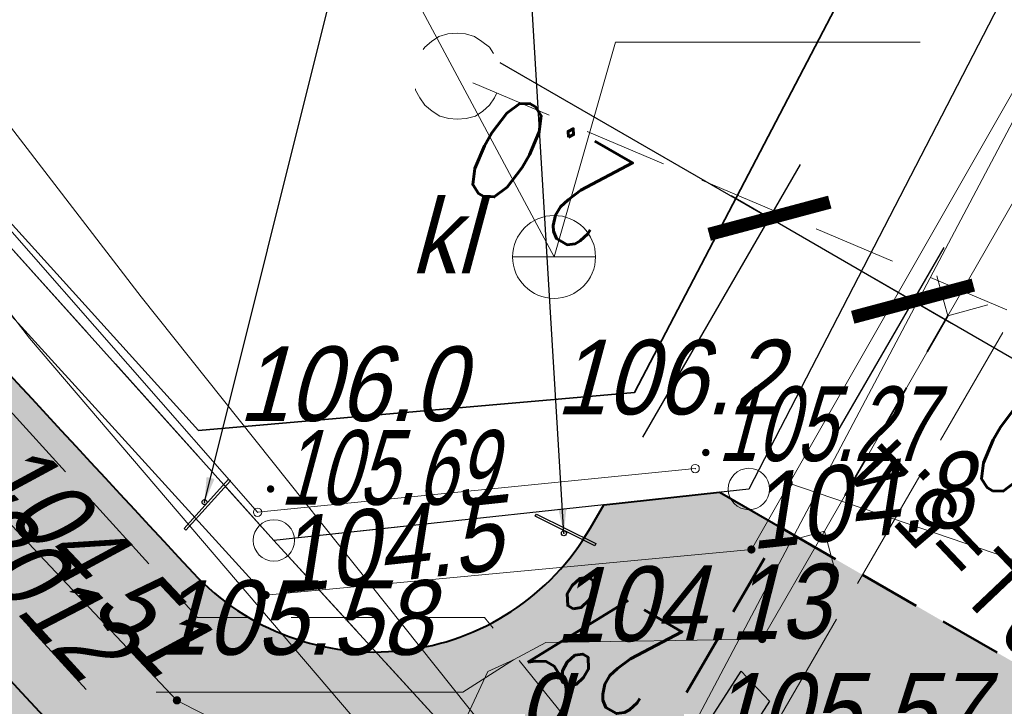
# Model space of a CAD drawing. Extents: x 6530721 to 6531385, y 5978377 to 5979143.
# Tile 44 of 146: x 6531069 to 6531081, y 5978660 to 5978668. Entities that reach past the tile are written whole.
import ezdxf

# ---------------------------------------------------------------- set-up
doc = ezdxf.new("R2010")
doc.units = 0
for name, pattern in [('AB_rokocin 2014-08-13 AC2004$0$1.0_0.5', [1.5, 1, -0.5]), ('AB_rokocin 2014-08-13 AC2004$0$1.5_0.5', [2, 1.5, -0.5]), ('AB_rokocin 2014-08-13 AC2004$0$ib05_500', [1, 0.5, -0.5]), ('AB_rokocin 2014-08-13 AC2004$0$l217_500', [2, 1.5, -0.5]), ('AB_rokocin 2014-08-13 AC2004$0$l219_500', [0]), ('DASHED2', [0.375, 0.25, -0.125])]:
    doc.linetypes.add(name, pattern=pattern)
for name, color, linetype, lineweight in [('AB-chodnik obrzeża', 30, 'Continuous', 40), ('AB-krawężnik obniżony', 34, 'DASHED2', 50), ('AB-wymiarowa', 7, 'Continuous', 30), ('AB-wyp. kostka betonowa grafitowa', 151, 'Continuous', 15), ('AB-wyp.zieleń', 71, 'Continuous', 18), ('AB-wyp.ścieżka', 31, 'Continuous', 15), ('AB_rokocin 2014-08-13 AC2004$0$202-Punkt graniczny stabilizowany trwale', 7, 'Continuous', 18), ('AB_rokocin 2014-08-13 AC2004$0$217-Granica konturu klasyfikcyjnego', 7, 'Continuous', 18), ('AB_rokocin 2014-08-13 AC2004$0$219-Linia granicy', 7, 'Continuous', 18), ('AB_rokocin 2014-08-13 AC2004$0$623-Punkt rzędnej przewodu-SGPOD', 7, 'Continuous', 18), ('AB_rokocin 2014-08-13 AC2004$0$623-Punkt rzędnej przewodu-SGPOD-Atr2', 7, 'Continuous', 18), ('AB_rokocin 2014-08-13 AC2004$0$625-Punkt rzędnej przewodu-SEPOD', 7, 'Continuous', 18), ('AB_rokocin 2014-08-13 AC2004$0$625-Punkt rzędnej przewodu-SEPOD-Atr2', 7, 'Continuous', 18), ('AB_rokocin 2014-08-13 AC2004$0$jezdnia (powierzchnia)', 7, 'Continuous', 18), ('AB_rokocin 2014-08-13 AC2004$0$kółeczka', 1, 'Continuous', 18), ('AB_rokocin 2014-08-13 AC2004$0$ogrodzenie trwałe (linia)', 7, 'Continuous', 18), ('AB_rokocin 2014-08-13 AC2004$0$osadnik kanalizacji lokalnej (dół Chambeau) (powierzchnia)-SK - symbol', 7, 'Continuous', 18), ('AB_rokocin 2014-08-13 AC2004$0$osadnik kanalizacji lokalnej (dół Chambeau) (powierzchnia)-SK - symbol-Atr17', 7, 'Continuous', 18), ('AB_rokocin 2014-08-13 AC2004$0$osadnik kanalizacji lokalnej (dół Chambeau) (powierzchnia)-SK - symbol-Atr2', 7, 'Continuous', 18), ('AB_rokocin 2014-08-13 AC2004$0$przepust (linia)', 7, 'Continuous', 18), ('AB_rokocin 2014-08-13 AC2004$0$przepust (linia) - symbol', 7, 'Continuous', 18), ('AB_rokocin 2014-08-13 AC2004$0$przewód elektroenergetyczny (linia)-SEPOD', 7, 'Continuous', 18), ('AB_rokocin 2014-08-13 AC2004$0$przewód elektroenergetyczny - projektowany (linia)-SE', 7, 'Continuous', 18), ('AB_rokocin 2014-08-13 AC2004$0$przewód gazowy (linia)-SG', 7, 'Continuous', 18), ('AB_rokocin 2014-08-13 AC2004$0$przewód kanalizacyjny (linia)-SK', 7, 'Continuous', 18), ('AB_rokocin 2014-08-13 AC2004$0$przewód kanalizacyjny - projektowany (linia)-SK', 7, 'Continuous', 18), ('AB_rokocin 2014-08-13 AC2004$0$przewód kanalizacyjny - projektowany (linia)-SK-Atr1', 7, 'Continuous', 18), ('AB_rokocin 2014-08-13 AC2004$0$przewód telekomunikacyjny (linia)-STPOD', 7, 'Continuous', 18), ('AB_rokocin 2014-08-13 AC2004$0$przewód wodociągowy (linia)-SW', 7, 'Continuous', 18), ('AB_rokocin 2014-08-13 AC2004$0$punkt wysokościowy naturalny', 7, 'Continuous', 18), ('AB_rokocin 2014-08-13 AC2004$0$punkt wysokościowy naturalny-Atr2', 7, 'Continuous', 18), ('AB_rokocin 2014-08-13 AC2004$0$wysokosci_asfalt', 7, 'Continuous', 18), ('AB_rokocin 2014-08-13 AC2004$0$zasuwa (punkt)-SG', 7, 'Continuous', 18), ('AB_rokocin 2014-08-13 AC2004$0$zasuwa (punkt)-SG-Atr17', 7, 'Continuous', 18), ('AB_rokocin 2014-08-13 AC2004$0$zasuwa (punkt)-SG-Atr2', 7, 'Continuous', 18), ('AB_rokocin 2014-08-13 AC2004$0$zasuwa (punkt)-SW-Atr2', 7, 'Continuous', 18), ('płot', 1, 'Continuous', 18)]:
    doc.layers.add(name, color=color, linetype=linetype, lineweight=lineweight)
for name, color, linetype in [('gaOzPoziome', 7, 'Continuous'), ('gaPionowe', 7, 'Continuous'), ('zzz.gaHSDlugosc', 7, 'Continuous'), ('zzz.gaHSDodTekst', 7, 'Continuous'), ('zzz.gaHSKilometraz', 7, 'Continuous'), ('zzz.gaHSNazwa', 7, 'Continuous'), ('zzz.gaHSOpis', 7, 'Continuous'), ('zzz.gaHSStan', 7, 'Continuous'), ('zzz.gaHSTrasa', 7, 'Continuous')]:
    doc.layers.add(name, color=color, linetype=linetype)
doc.styles.add('2.5mm', font='simplex.shx', dxfattribs={"width": 0.7, "height": 1.25})
doc.styles.add('AB_rokocin 2014-08-13 AC2004$0$Standard', font='txt')
doc.styles.add('GA4-HS-TEXT', font='arial.ttf', dxfattribs={"width": 0.9})
doc.styles.get("Standard").update_dxf_attribs({"font": 'simplex.shx', "width": 0.75, "height": 1.25})
doc.linetypes.add('AB_rokocin 2014-08-13 AC2004$0$902-500', pattern='A,3.75,0,[1,ksztalty.shx,S=0.5,R=0,X=0,Y=0],3.75', length=7.5)
doc.dimstyles.new('BINIO-25', dxfattribs={"dimscale": 0.5, "dimtxt": 1.25, "dimasz": 2.13, "dimexe": 1.5, "dimexo": 2, "dimgap": 0.5, "dimtad": 1, "dimdec": 1, "dimrnd": 0.0005, "dimzin": 4, "dimdsep": 46, "dimtxsty": '2.5mm', "dimblk": 'ARCHTICK', "dimcen": -5, "dimdle": 1.07, "dimclrd": 256, "dimclre": 256, "dimclrt": 256, "dimaunit": 2, "dimazin": 0, "dimtfac": 1, "dimtdec": 1, "dimtmove": 0, "dimatfit": 3, "dimldrblk": 'NONE', "dimfxl": 1.5, "dimtolj": 1, "dimlwd": -1, "dimlwe": -1, "dimarcsym": 0})
doc.dimstyles.new('GA4-LEADER', dxfattribs={"dimtxt": 1, "dimasz": 1, "dimexe": 1, "dimexo": 1, "dimgap": 1, "dimtad": 1, "dimtxsty": 'Standard', "dimcen": 1, "dimadec": 0, "dimazin": 0, "dimtfac": 1, "dimtmove": 0, "dimatfit": 3, "dimfxl": 1, "dimarcsym": 0})

# ---------------------------------------------------------------- blocks, each defined once
blk = doc.blocks.new('_ArchTick')
at = {"color": 0, "linetype": 'ByBlock', "const_width": 0.15}
blk.add_lwpolyline([(-0.5, -0.5), (0.5, 0.5)], dxfattribs=at)
blk = doc.blocks.new('*D144')
at = {"layer": 'AB-wymiarowa'}
for p, q in [((6531078.557, 5978662.853), (6531080.015, 5978665.375)), ((6531084.431, 5978661.955), (6531079.176, 5978664.994)), ((6531082.885, 5978660.351), (6531084.344, 5978662.872))]:
    blk.add_line(p, q, dxfattribs=at)
at = {"layer": 'Defpoints', "color": 0}
for p in [(6531079.64, 5978664.726), (6531078.056, 5978661.988), (6531082.385, 5978659.485)]:
    blk.add_point(p, dxfattribs=at)
at = {"layer": 'AB-wymiarowa', "xscale": 1.065, "yscale": 1.065, "zscale": 1.065}
for p, rotation in [((6531079.64, 5978664.726), 149.9625825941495), ((6531083.968, 5978662.223), 329.9625825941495)]:
    blk.add_blockref('_ArchTick', p, dxfattribs=dict(at, rotation=rotation))
at = {"layer": 'AB-wymiarowa', "insert": (6531081.366, 5978662.717), "char_height": 1.25, "attachment_point": 5, "rotation": 149.9626, "style": '2.5mm'}
blk.add_mtext('\\A1;5.0', dxfattribs=at)
blk = doc.blocks.new('_None')
blk = doc.blocks.new('*D145')
at = {"layer": 'AB-wymiarowa'}
for p, q in [((6531074.657, 5978667.607), (6531077.908, 5978665.727)), ((6531076.38, 5978663.084), (6531078.284, 5978666.376)), ((6531080.103, 5978664.458), (6531077.445, 5978665.995)), ((6531078.557, 5978662.853), (6531080.015, 5978665.375))]:
    blk.add_line(p, q, dxfattribs=at)
at = {"layer": 'Defpoints', "color": 0}
for p in [(6531077.908, 5978665.727), (6531075.879, 5978662.218), (6531078.056, 5978661.988)]:
    blk.add_point(p, dxfattribs=at)
at = {"layer": 'AB-wymiarowa', "xscale": 1.065, "yscale": 1.065, "zscale": 1.065}
for p, rotation in [((6531077.908, 5978665.727), 149.9625825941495), ((6531079.64, 5978664.726), 329.9625825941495)]:
    blk.add_blockref('_ArchTick', p, dxfattribs=dict(at, rotation=rotation))
at = {"layer": 'AB-wymiarowa', "insert": (6531075.229, 5978666.266), "char_height": 1.25, "attachment_point": 5, "rotation": 149.9626, "style": '2.5mm'}
blk.add_mtext('\\A1;2.0', dxfattribs=at)
blk = doc.blocks.new('gaVSPos')
blk.add_point((0, 0))
blk = doc.blocks.new('gaVSTVcolumn0')
at = {"color": 0, "linetype": 'ByBlock', "lineweight": -2}
for p, q in [((-400, -30), (400, -30)), ((-400, -60), (-400, -30)), ((400, -60), (-400, -60)), ((400, -30), (400, -60))]:
    blk.add_line(p, q, dxfattribs=at)
blk.add_circle((0, 0), 30, dxfattribs=at)
blk = doc.blocks.new('z.ga4.HSL-desc')
at = {"layer": 'zzz.gaHSDlugosc', "style": 'GA4-HS-TEXT', "width": 0.9}
blk.add_attdef('LENGTH', (6.026, 0.4), '', height=1, dxfattribs=at)
at = {"layer": 'zzz.gaHSDodTekst', "style": 'GA4-HS-TEXT', "width": 0.9, "flags": 1}
blk.add_attdef('ADDTEXT', (0, -2.744), '', height=1, dxfattribs=at)
at = {"layer": 'zzz.gaHSKilometraz', "style": 'GA4-HS-TEXT', "width": 0.9, "flags": 1}
blk.add_attdef('POSITION', (0, -5.695), '', height=1, dxfattribs=at)
at = {"layer": 'zzz.gaHSNazwa', "style": 'GA4-HS-TEXT', "width": 0.9}
blk.add_attdef('NAME', (0, 0.4), '', height=1, dxfattribs=at)
at = {"layer": 'zzz.gaHSStan', "style": 'GA4-HS-TEXT', "width": 0.9}
blk.add_attdef('STATE', (0, -1.356), '', height=1, dxfattribs=at)
at = {"layer": 'zzz.gaHSTrasa', "style": 'GA4-HS-TEXT', "width": 0.9, "flags": 1}
blk.add_attdef('ROUTE', (0, -4.27), '', height=1, dxfattribs=at)
blk = doc.blocks.new('AB_rokocin 2014-08-13 AC2004$0$WSP')
at = {"layer": 'AB_rokocin 2014-08-13 AC2004$0$kółeczka', "color": 0, "linetype": 'Continuous'}
blk.add_circle((0, 0), 0.1, dxfattribs=at)
blk = doc.blocks.new('AB_rokocin 2014-08-13 AC2004$0$621')
at = {"linetype": 'Continuous', "lineweight": 0}
h = blk.add_hatch(color=0, dxfattribs=at)
edge = h.paths.add_edge_path()
edge.add_arc((0, 0), 0.05, 0, 360)
blk = doc.blocks.new('AB_rokocin 2014-08-13 AC2004$0$PW01')
at = {"linetype": 'Continuous', "lineweight": 13}
h = blk.add_hatch(color=0, dxfattribs=at)
edge = h.paths.add_edge_path()
edge.add_arc((0, 0), 0.045, 0, 360)
blk = doc.blocks.new('AB_rokocin 2014-08-13 AC2004$0$US25')
at = {"linetype": 'Continuous', "lineweight": 0}
h = blk.add_hatch(color=0, dxfattribs=at)
edge = h.paths.add_edge_path()
edge.add_arc((0, 0), 0.2, 0, 360)
blk = doc.blocks.new('AB_rokocin 2014-08-13 AC2004$0$US07')
at = {"color": 0, "linetype": 'Continuous', "lineweight": 13}
for q in [(-0.5, 0), (0.5, 0)]:
    blk.add_line((0, 0), q, dxfattribs=at)
blk.add_circle((0, 0), 0.5, dxfattribs=at)
blk = doc.blocks.new('AB_rokocin 2014-08-13 AC2004$0$IB05')
at = {"color": 0, "linetype": 'Continuous', "lineweight": 13}
for q in [(0.354, 0.354), (0.354, -0.354)]:
    blk.add_line((0, 0), q, dxfattribs=at)
blk = doc.blocks.new('AB_rokocin 2014-08-13 AC2004$0$202')
at = {"color": 0, "linetype": 'Continuous', "lineweight": 0}
blk.add_circle((0, 0), 0.25, dxfattribs=at)
blk = doc.blocks.new('AB_rokocin 2014-08-13 AC2004')
at = {"layer": 'AB_rokocin 2014-08-13 AC2004$0$217-Granica konturu klasyfikcyjnego', "color": 3, "linetype": 'AB_rokocin 2014-08-13 AC2004$0$l217_500', "lineweight": 18, "flags": 128}
for points in [[(6531033.94, 5978704.15), (6531071.93, 5978661.84)], [(6531033.94, 5978704.15), (6531071.93, 5978661.84)], [(6531077.66, 5978662.46), (6531091.3, 5978688.87)], [(6531077.66, 5978662.46), (6531091.3, 5978688.87)], [(6531071.93, 5978661.84), (6531077.66, 5978662.46)], [(6531071.93, 5978661.84), (6531077.66, 5978662.46)], [(6531071.93, 5978661.84), (6531080.82, 5978652.12)], [(6531071.93, 5978661.84), (6531080.82, 5978652.12)]]:
    blk.add_lwpolyline(points, dxfattribs=at)
at = {"layer": 'AB_rokocin 2014-08-13 AC2004$0$219-Linia granicy', "color": 92, "linetype": 'AB_rokocin 2014-08-13 AC2004$0$l219_500', "lineweight": 30, "flags": 128}
for points in [[(6531071.93, 5978661.84), (6531033.94, 5978704.15)], [(6531071.93, 5978661.84), (6531033.94, 5978704.15)], [(6531091.3, 5978688.87), (6531077.66, 5978662.46)], [(6531091.3, 5978688.87), (6531077.66, 5978662.46)], [(6531077.66, 5978662.46), (6531071.93, 5978661.84)], [(6531077.66, 5978662.46), (6531071.93, 5978661.84)], [(6531080.82, 5978652.12), (6531071.93, 5978661.84)], [(6531080.82, 5978652.12), (6531071.93, 5978661.84)]]:
    blk.add_lwpolyline(points, dxfattribs=at)
at = {"layer": 'AB_rokocin 2014-08-13 AC2004$0$625-Punkt rzędnej przewodu-SEPOD-Atr2', "color": 1, "linetype": 'ByBlock', "flags": 128}
blk.add_lwpolyline([(6531078.14, 5978662.53), (6531084.51, 5978660.36), (6531088.014, 5978660.36)], dxfattribs=at)
at = {"layer": 'AB_rokocin 2014-08-13 AC2004$0$jezdnia (powierzchnia)', "color": 252, "linetype": 'AB_rokocin 2014-08-13 AC2004$0$1.5_0.5', "lineweight": 18, "flags": 128}
blk.add_lwpolyline([(6531085.74, 5978673), (6531075.89, 5978656.01)], dxfattribs=at)
at = {"layer": 'AB_rokocin 2014-08-13 AC2004$0$kółeczka', "color": 7, "linetype": 'ByBlock'}
for p in [(6531077.012, 5978662.707, 105.272), (6531077.012, 5978662.707, 105.272), (6531077.012, 5978662.707, 105.272), (6531071.733, 5978662.18, 105.69), (6531071.733, 5978662.18, 105.69), (6531071.733, 5978662.18, 105.69)]:
    blk.add_point(p, dxfattribs=at)
at = {"layer": 'AB_rokocin 2014-08-13 AC2004$0$kółeczka', "color": 1, "linetype": 'ByBlock'}
for p in [(6531077.012, 5978662.707, 105.272), (6531071.733, 5978662.18, 105.69)]:
    blk.add_point(p, dxfattribs=at)
at = {"layer": 'AB_rokocin 2014-08-13 AC2004$0$ogrodzenie trwałe (linia)', "color": 252, "linetype": 'AB_rokocin 2014-08-13 AC2004$0$902-500', "lineweight": 35, "flags": 128}
blk.add_lwpolyline([(6531045.101, 5978691.925), (6531047.221, 5978691.485), (6531049.551, 5978688.915), (6531049.611, 5978686.915), (6531050.431, 5978685.935), (6531071.021, 5978663.165), (6531076.281, 5978663.625), (6531090.021, 5978689.945), (6531038.601, 5978716.395)], dxfattribs=at)
at = {"layer": 'AB_rokocin 2014-08-13 AC2004$0$osadnik kanalizacji lokalnej (dół Chambeau) (powierzchnia)-SK - symbol-Atr2', "color": 34, "linetype": 'ByBlock', "flags": 128}
blk.add_lwpolyline([(6531075.31, 5978665.26), (6531076.05, 5978667.85), (6531079.726, 5978667.85)], dxfattribs=at)
at = {"layer": 'AB_rokocin 2014-08-13 AC2004$0$przepust (linia)', "color": 7, "linetype": 'AB_rokocin 2014-08-13 AC2004$0$ib05_500', "lineweight": 35, "flags": 128}
blk.add_lwpolyline([(6531080.06, 5978664.55), (6531078.57, 5978661.95)], dxfattribs=at)
at = {"layer": 'AB_rokocin 2014-08-13 AC2004$0$przewód elektroenergetyczny (linia)-SEPOD', "color": 1, "linetype": 'Continuous', "lineweight": 18, "flags": 128}
blk.add_lwpolyline([(6531016.57, 5978774.92), (6530999.78, 5978752.35), (6531009.61, 5978738.01), (6531012.53, 5978734.1), (6531018.44, 5978725.66), (6531033.46, 5978703.79), (6531047.58, 5978687.83), (6531071.83, 5978661.18), (6531077.69, 5978661.73), (6531081.66, 5978668.68), (6531091.97, 5978688.52), (6531101.98, 5978708.16), (6531112.22, 5978727.55), (6531122.08, 5978747.33), (6531132, 5978765.74), (6531132.11, 5978766.31), (6531132.42, 5978767.25), (6531132.14, 5978777.68), (6531136.89, 5978786.86), (6531137.71, 5978789.05)], dxfattribs=at)
at = {"layer": 'AB_rokocin 2014-08-13 AC2004$0$przewód elektroenergetyczny - projektowany (linia)-SE', "color": 1, "linetype": 'AB_rokocin 2014-08-13 AC2004$0$1.0_0.5', "lineweight": 18, "flags": 128}
blk.add_lwpolyline([(6530826.972, 5978708.68), (6530827.24, 5978709.09), (6530834.58, 5978722.01), (6530844.3, 5978737.61), (6530851.06, 5978748.63), (6530857.75, 5978759.14), (6530864.58, 5978771.22), (6530872.94, 5978786.68), (6530885.26, 5978812.96), (6530898.25, 5978841.23), (6530902.68, 5978856.6), (6530904.26, 5978865.5), (6530895.64, 5978867.12), (6530896.81, 5978878.73), (6530897.37, 5978886.45), (6530914.59, 5978888.09), (6530916.6, 5978883.13), (6530918.66, 5978878.97), (6530922.67, 5978870.07), (6530922.8, 5978868.04), (6530926.81, 5978860.82), (6530928.6, 5978857.83), (6530930.08, 5978855.53), (6530931.41, 5978853.22), (6530934.81, 5978847.74), (6530938.18, 5978842.74), (6530940.61, 5978838.92), (6530943.7, 5978834.57), (6530946.08, 5978831.07), (6530948, 5978828.22), (6530952.41, 5978821.5), (6530956.94, 5978815.04), (6530960.54, 5978809.91), (6530964.29, 5978804.42), (6530967.77, 5978799.56), (6530971.05, 5978794.9), (6530973.84, 5978790.63), (6530976.58, 5978786.57), (6530980.58, 5978780.71), (6530982.7, 5978777.62), (6530985.22, 5978773.81), (6530988.34, 5978769.04), (6530989.92, 5978766.7), (6530990.46, 5978765.93), (6530990.37, 5978765.15), (6530991.83, 5978763.13), (6530996.06, 5978757.13), (6530999.57, 5978752.09), (6531000.82, 5978750.32), (6531001.94, 5978748.65), (6531002.55, 5978747.77), (6531005.3, 5978743.83), (6531008.21, 5978739.6), (6531012.63, 5978733.34), (6531017.03, 5978727.14), (6531023.63, 5978717.51), (6531029.4, 5978709.03), (6531033.24, 5978703.44), (6531036.36, 5978699.89), (6531039.9, 5978695.78), (6531042.87, 5978692.37), (6531049.22, 5978685.3), (6531061.9, 5978670.96), (6531061.63, 5978668.76), (6531063.68, 5978666.4), (6531066.09, 5978666.33), (6531071.01, 5978660.91), (6531074.47, 5978660.91), (6531079.98, 5978654.09), (6531082.92, 5978659.36), (6531086.03, 5978664.59), (6531092.01, 5978675.8), (6531094.55, 5978679.72)], dxfattribs=at)
at = {"layer": 'AB_rokocin 2014-08-13 AC2004$0$przewód gazowy (linia)-SG', "color": 40, "linetype": 'Continuous', "lineweight": 18, "flags": 128}
for points in [[(6531074.82, 5978660.4), (6531075.21, 5978660.61), (6531077.82, 5978660.65), (6531078.57, 5978661.95), (6531080.06, 5978664.55), (6531084.96, 5978673.09), (6531118.29, 5978736.7), (6531119.69, 5978739.35), (6531126.64, 5978752.64), (6531128.03, 5978755.3), (6531132.67, 5978764.15)], [(6531001.96, 5978749.82), (6531005.67, 5978744.55), (6531017.08, 5978728.64), (6531033.01, 5978704.89), (6531037.22, 5978700.26), (6531037.37, 5978697.73), (6531043.31, 5978690.7), (6531049.47, 5978683.23), (6531056.15, 5978675.72), (6531060.93, 5978670.72), (6531060.33, 5978668.65), (6531063.2, 5978665.69), (6531065.19, 5978665.81), (6531070.76, 5978659.91), (6531072.95, 5978658.8), (6531074.6, 5978657.97), (6531080.81, 5978652.12), (6531080.91, 5978650.97), (6531084.5, 5978646.86), (6531093.79, 5978637.27), (6531095.38, 5978634.13)], [(6531073.66, 5978658.43), (6531074.51, 5978660.26), (6531074.82, 5978660.4)]]:
    blk.add_lwpolyline(points, dxfattribs=at)
at = {"layer": 'AB_rokocin 2014-08-13 AC2004$0$przewód kanalizacyjny (linia)-SK', "color": 34, "linetype": 'Continuous', "lineweight": 18, "flags": 128}
blk.add_lwpolyline([(6531066.34, 5978682), (6531075.31, 5978665.26)], dxfattribs=at)
at = {"layer": 'AB_rokocin 2014-08-13 AC2004$0$przewód kanalizacyjny - projektowany (linia)-SK', "color": 32, "linetype": 'AB_rokocin 2014-08-13 AC2004$0$1.0_0.5', "lineweight": 18, "flags": 128}
for points in [[(6531055.84, 5978675.18), (6531078.47, 5978650.4)], [(6531074.33, 5978667.36), (6531085.2, 5978662.74)]]:
    blk.add_lwpolyline(points, dxfattribs=at)
blk.add_lwpolyline([(6531074.45, 5978667.02), (6531074.36, 5978666.96), (6531074.25, 5978666.93), (6531074.14, 5978666.92), (6531074.04, 5978666.93), (6531073.93, 5978666.96), (6531073.84, 5978667.02), (6531073.75, 5978667.09), (6531073.69, 5978667.18), (6531073.64, 5978667.27), (6531073.62, 5978667.38), (6531073.62, 5978667.49), (6531073.64, 5978667.6), (6531073.69, 5978667.7), (6531073.75, 5978667.79), (6531073.83, 5978667.86), (6531073.92, 5978667.92), (6531074.03, 5978667.95), (6531074.14, 5978667.96), (6531074.24, 5978667.95), (6531074.35, 5978667.92), (6531074.44, 5978667.86), (6531074.53, 5978667.79), (6531074.59, 5978667.7), (6531074.64, 5978667.61), (6531074.66, 5978667.5), (6531074.66, 5978667.39), (6531074.64, 5978667.28), (6531074.59, 5978667.18), (6531074.53, 5978667.09)], close=True, dxfattribs=at)
at = {"layer": 'AB_rokocin 2014-08-13 AC2004$0$przewód telekomunikacyjny (linia)-STPOD', "color": 30, "linetype": 'Continuous', "lineweight": 18, "flags": 128}
for points in [[(6531001.7, 5978753.69), (6531001.1, 5978752.3), (6531006.22, 5978745.24), (6531010.89, 5978738.97), (6531016.93, 5978731.39), (6531020.97, 5978726.4), (6531022.58, 5978724.59), (6531028.16, 5978717.3), (6531035.01, 5978708.25), (6531041.44, 5978699.96), (6531046.74, 5978693.24), (6531050.94, 5978687.69), (6531056.58, 5978680.42), (6531060.67, 5978675.2), (6531065.43, 5978668.89), (6531068.98, 5978664.28)], [(6531098.88, 5978629.78), (6531091.15, 5978638.32), (6531084.96, 5978645.57), (6531075.64, 5978656.48), (6531068.98, 5978664.28)]]:
    blk.add_lwpolyline(points, dxfattribs=at)
at = {"layer": 'AB_rokocin 2014-08-13 AC2004$0$przewód wodociągowy (linia)-SW', "color": 5, "linetype": 'Continuous', "lineweight": 18, "flags": 128}
for points in [[(6531076.03, 5978657.73), (6531076.43, 5978658.54), (6531131.6, 5978762.92), (6531133.5, 5978766.97), (6531133.61, 5978768.47), (6531133.34, 5978768.58)], [(6530994.24, 5978760.05), (6530996.5, 5978757.15), (6531000.78, 5978751.8), (6531003.91, 5978748.96), (6531007.61, 5978745.04), (6531012.73, 5978739.64), (6531015.32, 5978737.26), (6531019.88, 5978732.34), (6531022.92, 5978728.41), (6531025.7, 5978723.98), (6531028.63, 5978719.63), (6531034.97, 5978710.84), (6531039.83, 5978704.42), (6531041.69, 5978702.12), (6531047.7, 5978694.68), (6531052.05, 5978688.38), (6531056.3, 5978683.5), (6531059.09, 5978679.72), (6531062.92, 5978674.36), (6531067, 5978669.11), (6531070.33, 5978664.78)], [(6531070.33, 5978664.78), (6531075.11, 5978658.78), (6531080.05, 5978653.11), (6531087.32, 5978644.58), (6531094.25, 5978636.82), (6531098.23, 5978632.34), (6531104.19, 5978626.58), (6531130.74, 5978604), (6531165.56, 5978572.57), (6531176.54, 5978563.42), (6531186.27, 5978555.54), (6531193.99, 5978548.79), (6531206.74, 5978538.28), (6531219.82, 5978527.26), (6531231.72, 5978517.56), (6531241.8, 5978509.52), (6531255.66, 5978497.98), (6531263.81, 5978491.33), (6531278.51, 5978479.76), (6531291.08, 5978469.25), (6531300.85, 5978461.5), (6531306.835, 5978456.635)]]:
    blk.add_lwpolyline(points, dxfattribs=at)
at = {"layer": 'AB_rokocin 2014-08-13 AC2004$0$zasuwa (punkt)-SG-Atr2', "color": 40, "linetype": 'ByBlock', "flags": 128}
blk.add_lwpolyline([(6531074.82, 5978660.4), (6531074.21, 5978660.01), (6531070.508, 5978660.01)], dxfattribs=at)
at = {"layer": 'AB_rokocin 2014-08-13 AC2004$0$202-Punkt graniczny stabilizowany trwale', "color": 7, "linetype": 'Continuous', "lineweight": 18, "rotation": 171.887}
for p in [(6531077.66, 5978662.46), (6531071.93, 5978661.84)]:
    blk.add_blockref('AB_rokocin 2014-08-13 AC2004$0$202', p, dxfattribs=at)
at = {"layer": 'AB_rokocin 2014-08-13 AC2004$0$623-Punkt rzędnej przewodu-SGPOD', "color": 52, "linetype": 'Continuous', "lineweight": 18}
for p in [(6531077.82, 5978660.65), (6531070.76, 5978659.91)]:
    blk.add_blockref('AB_rokocin 2014-08-13 AC2004$0$621', p, dxfattribs=at)
at = {"layer": 'AB_rokocin 2014-08-13 AC2004$0$625-Punkt rzędnej przewodu-SEPOD', "color": 1, "linetype": 'Continuous', "lineweight": 18}
for p in [(6531078.14, 5978662.53), (6531077.69, 5978661.73), (6531071.83, 5978661.18)]:
    blk.add_blockref('AB_rokocin 2014-08-13 AC2004$0$621', p, dxfattribs=at)
at = {"layer": 'AB_rokocin 2014-08-13 AC2004$0$kółeczka', "color": 252, "linetype": 'Continuous', "xscale": 0.5, "yscale": 0.5, "zscale": 0.5}
for p in [(6531077.012, 5978662.707), (6531071.733, 5978662.18)]:
    blk.add_blockref('AB_rokocin 2014-08-13 AC2004$0$WSP', p, dxfattribs=at)
at = {"layer": 'AB_rokocin 2014-08-13 AC2004$0$osadnik kanalizacji lokalnej (dół Chambeau) (powierzchnia)-SK - symbol', "color": 7, "linetype": 'Continuous', "lineweight": 18}
blk.add_blockref('AB_rokocin 2014-08-13 AC2004$0$US07', (6531075.31, 5978665.26), dxfattribs=at)
at = {"layer": 'AB_rokocin 2014-08-13 AC2004$0$przepust (linia) - symbol', "color": 7, "linetype": 'Continuous', "lineweight": 35}
for p, rotation in [((6531080.06, 5978664.55), 60.184), ((6531078.57, 5978661.95), 240.1839999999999)]:
    blk.add_blockref('AB_rokocin 2014-08-13 AC2004$0$IB05', p, dxfattribs=dict(at, rotation=rotation))
at = {"layer": 'AB_rokocin 2014-08-13 AC2004$0$punkt wysokościowy naturalny', "color": 7, "linetype": 'Continuous', "lineweight": 13}
for p in [(6531077.14, 5978662.9), (6531071.89, 5978662.46)]:
    blk.add_blockref('AB_rokocin 2014-08-13 AC2004$0$PW01', p, dxfattribs=at)
at = {"layer": 'AB_rokocin 2014-08-13 AC2004$0$zasuwa (punkt)-SG', "color": 7, "linetype": 'Continuous', "lineweight": 13, "rotation": 28.073}
blk.add_blockref('AB_rokocin 2014-08-13 AC2004$0$US25', (6531074.82, 5978660.4), dxfattribs=at)
at = {"layer": 'AB_rokocin 2014-08-13 AC2004$0$623-Punkt rzędnej przewodu-SGPOD-Atr2', "color": 52, "linetype": 'ByBlock', "lineweight": 20, "style": 'AB_rokocin 2014-08-13 AC2004$0$Standard', "oblique": 15, "width": 0.9}
for s, rotation, p in [('104.51', 313.352, (6531068.26, 5978662.56)), ('104.13', 0.878, (6531075.32, 5978660.61))]:
    blk.add_text(s, height=0.9, rotation=rotation, dxfattribs=at).set_placement(p)
at = {"layer": 'AB_rokocin 2014-08-13 AC2004$0$625-Punkt rzędnej przewodu-SEPOD-Atr2', "color": 1, "linetype": 'ByBlock', "lineweight": 20, "style": 'AB_rokocin 2014-08-13 AC2004$0$Standard', "oblique": 15, "width": 0.9}
for s, p in [('104.8', (6531077.69, 5978661.73)), ('104.5', (6531072.01, 5978661.2))]:
    blk.add_text(s, height=0.9, rotation=6.135, dxfattribs=at).set_placement(p)
at = {"layer": 'AB_rokocin 2014-08-13 AC2004$0$osadnik kanalizacji lokalnej (dół Chambeau) (powierzchnia)-SK - symbol-Atr17', "color": 7, "linetype": 'ByBlock', "lineweight": 20, "style": 'AB_rokocin 2014-08-13 AC2004$0$Standard', "oblique": 15, "width": 0.9}
blk.add_text('kl', height=0.9, dxfattribs=at).set_placement((6531073.58, 5978665.06))
at = {"layer": 'AB_rokocin 2014-08-13 AC2004$0$przewód kanalizacyjny - projektowany (linia)-SK-Atr1', "color": 34, "linetype": 'ByBlock', "lineweight": 20, "style": 'AB_rokocin 2014-08-13 AC2004$0$Standard', "oblique": 15, "width": 0.9}
blk.add_text('ks-373/2012', height=0.9, rotation=312.403, dxfattribs=at).set_placement((6531065.59, 5978664.5))
at = {"layer": 'AB_rokocin 2014-08-13 AC2004$0$punkt wysokościowy naturalny-Atr2', "color": 252, "linetype": 'ByBlock', "lineweight": 20, "style": 'AB_rokocin 2014-08-13 AC2004$0$Standard', "oblique": 15, "width": 0.9}
for s, p in [('106.2', (6531075.33, 5978663.36)), ('106.0', (6531071.5, 5978663.28))]:
    blk.add_text(s, height=0.9, dxfattribs=at).set_placement(p)
at = {"layer": 'AB_rokocin 2014-08-13 AC2004$0$wysokosci_asfalt', "color": 252, "linetype": 'ByBlock', "lineweight": 20, "style": 'AB_rokocin 2014-08-13 AC2004$0$Standard', "oblique": 15, "width": 0.7}
for s, p in [('105.27', (6531077.282, 5978662.797)), ('105.69', (6531072.003, 5978662.27))]:
    blk.add_text(s, height=0.9, dxfattribs=at).set_placement(p)
at = {"layer": 'AB_rokocin 2014-08-13 AC2004$0$zasuwa (punkt)-SG-Atr17', "color": 7, "linetype": 'ByBlock', "lineweight": 20, "style": 'AB_rokocin 2014-08-13 AC2004$0$Standard', "oblique": 15, "width": 0.9}
blk.add_text('g', height=0.9, dxfattribs=at).set_placement((6531074.89, 5978659.55))
at = {"layer": 'AB_rokocin 2014-08-13 AC2004$0$zasuwa (punkt)-SG-Atr2', "color": 40, "linetype": 'ByBlock', "lineweight": 20, "style": 'AB_rokocin 2014-08-13 AC2004$0$Standard', "oblique": 15, "width": 0.9}
blk.add_text('105.58', height=0.9, dxfattribs=at).set_placement((6531070.508, 5978660.46))
at = {"layer": 'AB_rokocin 2014-08-13 AC2004$0$zasuwa (punkt)-SW-Atr2', "color": 5, "linetype": 'ByBlock', "lineweight": 20, "style": 'AB_rokocin 2014-08-13 AC2004$0$Standard', "oblique": 15, "width": 0.9}
blk.add_text('105.57', height=0.9, dxfattribs=at).set_placement((6531077.17, 5978659.34))

msp = doc.modelspace()

# ---------------------------------------------------------------- hatches: boundary and pattern name
at = {"layer": 'AB-wyp. kostka betonowa grafitowa'}
msp.add_hatch(color=256, dxfattribs=at).paths.add_polyline_path([(6531079.164, 5978645.021), (6531078.148, 5978646.041, -0.008278), (6531066.737, 5978657.909, 0.504229), (6531076.324, 5978658.992), (6531078.056, 5978661.988), (6531082.385, 5978659.485), (6531078.212, 5978652.268, 0.339682)])
at = {"layer": 'AB-wyp.zieleń'}
msp.add_hatch(color=256, dxfattribs=at).paths.add_polyline_path([(6531052.031, 5978679.092, 0.159344), (6531049.393, 5978680.735), (6531048.455, 5978680.966, 0.236779), (6531047.144, 5978680.667), (6531046.953, 5978680.51, 0.015105), (6531066.737, 5978657.909, 0.269365), (6531072.503, 5978656.154, -0.015555)])
at = {"layer": 'AB-wyp.ścieżka'}
msp.add_hatch(color=256, dxfattribs=at).paths.add_polyline_path([(6531070.956, 5978661.449, -0.016944), (6531049.087, 5978686.588), (6531046.384, 5978684.365), (6531046.103, 5978681.544, 0.000673), (6531046.953, 5978680.51), (6531047.144, 5978680.667, -0.236779), (6531048.455, 5978680.966), (6531049.393, 5978680.735, -0.159344), (6531052.031, 5978679.092, 0.015555), (6531072.503, 5978656.154, 0.206779), (6531076.324, 5978658.992), (6531078.056, 5978661.988), (6531077.306, 5978662.422), (6531075.91, 5978662.271), (6531075.748, 5978661.991, -0.50405)])

# ---------------------------------------------------------------- next in the draw order: block references
at = {"layer": 'AB-wymiarowa'}
msp.add_blockref('AB_rokocin 2014-08-13 AC2004', (0, 0), dxfattribs=at)

# ---------------------------------------------------------------- next in the draw order: hatches: boundary and pattern name
at = {"layer": 'gaOzPoziome'}
h = msp.add_hatch(color=7, dxfattribs=at)
h.dxf.hatch_style = 2
h.paths.add_polyline_path([(6531075.684, 5978656.434), (6531075.34, 5978656.797), (6531077.565, 5978660.263), (6531077.909, 5978659.901)])

# ---------------------------------------------------------------- next in the draw order: linework, layer by layer
at = {"layer": 'AB-chodnik obrzeża', "flags": 128}
msp.add_lwpolyline([(6531070.956, 5978661.449, 0.50405), (6531075.748, 5978661.991), (6531075.91, 5978662.271), (6531077.306, 5978662.422), (6531078.056, 5978661.988)], format="xyb", dxfattribs=at)
at = {"layer": 'AB-chodnik obrzeża'}
for radius, start, end in [(491.75, 219.07807, 222.96109), (494.25, 219.96784, 223.53248)]:
    msp.add_arc((6531430.827, 5978996.577), radius, start, end, dxfattribs=at)
at = {"layer": 'AB-krawężnik obniżony', "ltscale": 3}
msp.add_line((6531078.056, 5978661.988), (6531082.385, 5978659.485), dxfattribs=at)
at = {"layer": 'AB-krawężnik obniżony', "ltscale": 3, "flags": 128}
msp.add_lwpolyline([(6531066.737, 5978657.909, 0.504229), (6531076.324, 5978658.992), (6531078.056, 5978661.988)], format="xyb", dxfattribs=at)
at = {"layer": 'gaOzPoziome', "color": 7, "flags": 128}
msp.add_lwpolyline([(6531075.684, 5978656.434), (6531075.34, 5978656.797), (6531077.565, 5978660.263), (6531077.909, 5978659.901), (6531075.684, 5978656.434)], dxfattribs=at)
at = {"layer": 'płot', "lineweight": 18, "flags": 128}
msp.add_lwpolyline([(6530929.827, 5978856.272), (6530937.918, 5978844.469), (6530945.94, 5978832.668), (6530953.859, 5978820.973), (6530962.245, 5978808.571), (6530969.91, 5978797.159), (6530972.295, 5978798.946), (6530975.258, 5978794.679), (6530972.691, 5978792.801), (6530977.145, 5978786.318), (6530990.852, 5978766.062), (6531000.881, 5978751.986), (6531008.371, 5978741.391), (6531012.8, 5978734.972), (6531015.902, 5978730.494), (6531033.647, 5978704.66), (6531039.258, 5978698.41), (6531045.264, 5978691.76), (6531051.142, 5978685.041), (6531057.333, 5978678.356), (6531065.683, 5978669.08), (6531071.733, 5978662.18), (6531077.012, 5978662.707)], dxfattribs=at)

# ---------------------------------------------------------------- next in the draw order: block references
at = {"layer": 'gaPionowe', "xscale": 0.001, "yscale": 0.001, "zscale": 0.001}
for p, rotation in [((6531071.093, 5978662.302), 47.92142263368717), ((6531075.428, 5978661.926), 153.6488012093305)]:
    msp.add_blockref('gaVSTVcolumn0', p, dxfattribs=dict(at, rotation=rotation))
at = {"layer": 'gaPionowe'}
for p, rotation in [((6531071.093, 5978662.302), 47.92142263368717), ((6531075.428, 5978661.926), 153.6488012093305)]:
    msp.add_blockref('gaVSPos', p, dxfattribs=dict(at, rotation=rotation))
at = {"layer": 'zzz.gaHSOpis'}
ref = msp.add_blockref('z.ga4.HSL-desc', (6531077.577, 5978654.439), dxfattribs=dict(at, xscale=0.75, yscale=0.75, zscale=0.75, rotation=133.4981358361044))
ref.add_attrib('NAME', 'P-10 L=5.4', (6531082.559, 5978659.784), dxfattribs={"layer": 'zzz.gaHSNazwa', "height": 0.75, "rotation": 133.4981, "style": 'GA4-HS-TEXT', "width": 0.9})

# ---------------------------------------------------------------- next in the draw order: texts
at = {"layer": 'AB-wymiarowa', "insert": (6531076.324, 5978659.6), "char_height": 1.25, "attachment_point": 1, "rotation": 149.9626, "style": '2.5mm'}
msp.add_mtext_dynamic_manual_height_columns('2%', width=4.23232, gutter_width=6.25, heights=[0], dxfattribs=at)

# ---------------------------------------------------------------- next in the draw order: dimensions: what is measured, and where the dimension line sits
at = {"layer": 'AB-wymiarowa'}
dim = msp.add_linear_dim(base=(6531077.908, 5978665.727), p1=(6531078.056, 5978661.988), p2=(6531075.879, 5978662.218), angle=329.9626, dimstyle='BINIO-25', override={"dimtmove": 1}, dxfattribs=at)
dim.commit()
dim.dimension.update_dxf_attribs({"geometry": '*D145', "text_midpoint": (6531075.957, 5978667.526), "dimtype": 160})
dim = msp.add_linear_dim(base=(6531079.64, 5978664.726), p1=(6531082.385, 5978659.485), p2=(6531078.056, 5978661.988), angle=329.9626, dimstyle='BINIO-25', override={"dimtmove": 1}, dxfattribs=at)
dim.commit()
dim.dimension.update_dxf_attribs({"geometry": '*D144', "text_midpoint": (6531081.366, 5978662.717)})

# ---------------------------------------------------------------- next in the draw order: leaders
at = {"layer": 'gaPionowe'}
for points in [[(6531071.093, 5978662.302), (6531073.61, 5978672.386), (6531080.592, 5978676.884)], [(6531075.428, 5978661.926), (6531074.904, 5978670.563), (6531070.496, 5978674.245)]]:
    msp.add_leader(points, dimstyle='GA4-LEADER', override={"dimasz": 0.3}, dxfattribs=at)

doc.saveas('drawing.dxf')
